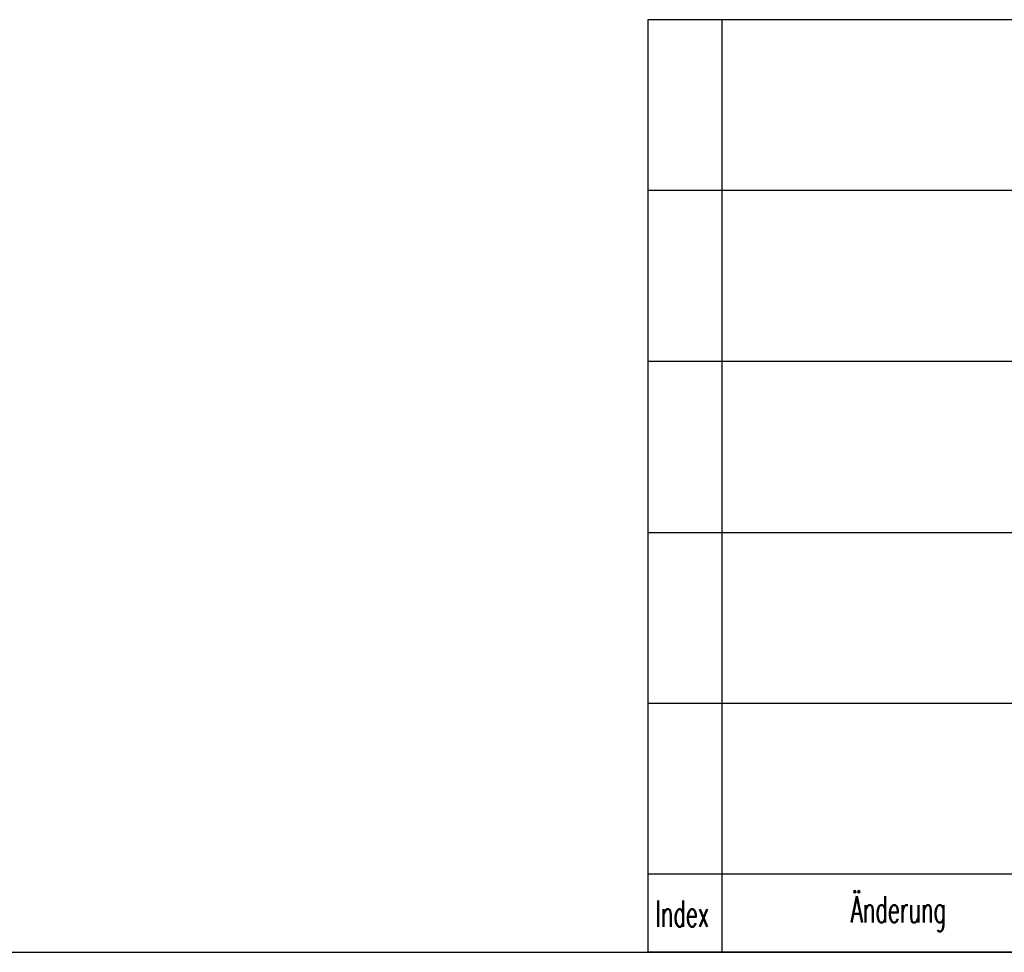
# Model space of a CAD drawing. Header units: inches. Extents: x -280 to 281, y -205 to 205.
# Tile 13 of 38: x 53 to 116, y -205 to -144. Entities that reach past the tile are written whole.
import ezdxf

# ---------------------------------------------------------------- set-up
doc = ezdxf.new("R2010")
doc.units = ezdxf.units.IN
doc.layers.add('1', color=7, linetype='Continuous')
doc.styles.add('CONVERTER_14', font='txt.shx', dxfattribs={"width": 0.585})

# ---------------------------------------------------------------- blocks, each defined once
blk = doc.blocks.new('Schriftkopf', base_point=(186.402, -161.573))
at = {"layer": '1', "color": 7, "linetype": 'Continuous'}
for p, q in [((93.055, -144.495), (93.055, -204.466)), ((279.964, -144.495), (93.055, -144.495)), ((93.055, -204.466), (279.964, -204.466)), ((93.055, -204.466), (279.964, -204.466))]:
    blk.add_line(p, q, dxfattribs=at)
at = {"layer": '1', "color": 2, "linetype": 'Continuous'}
for p, q in [((97.833, -144.495), (97.833, -204.466)), ((138.033, -155.49), (93.055, -155.49)), ((138.033, -166.484), (93.055, -166.484)), ((93.055, -177.479), (138.033, -177.479)), ((93.055, -188.474), (138.033, -188.474)), ((138.033, -199.468), (93.055, -199.468))]:
    blk.add_line(p, q, dxfattribs=at)
at = {"layer": '1', "color": 2, "char_height": 1.6992, "attachment_point": 1, "line_spacing_factor": 0.90036, "style": 'CONVERTER_14'}
for s, insert in [('Änderung', (106.123, -200.891)), ('Index', (93.555, -201.167))]:
    blk.add_mtext(s, dxfattribs=dict(at, insert=insert))
blk = doc.blocks.new('_Rahmen_A2', base_point=(0, 0))
at = {"layer": '1', "color": 7, "linetype": 'Continuous'}
blk.add_line((-280, -204.5), (280, -204.5), dxfattribs=at)
blk = doc.blocks.new('1__13', base_point=(99910, 101695.5))
at = {"layer": '1'}
for name, p in [('_Rahmen_A2', (0, 0)), ('Schriftkopf', (186.402, -161.573))]:
    blk.add_blockref(name, p, dxfattribs=at)
blk = doc.blocks.new('1__14', base_point=(99910, 101695.5))
at = {"layer": '1'}
blk.add_blockref('1__13', (99910, 101695.5), dxfattribs=at)

msp = doc.modelspace()

# ---------------------------------------------------------------- block references
at = {"layer": '1'}
msp.add_blockref('1__14', (99910, 101695.5), dxfattribs=at)

doc.saveas('drawing.dxf')
